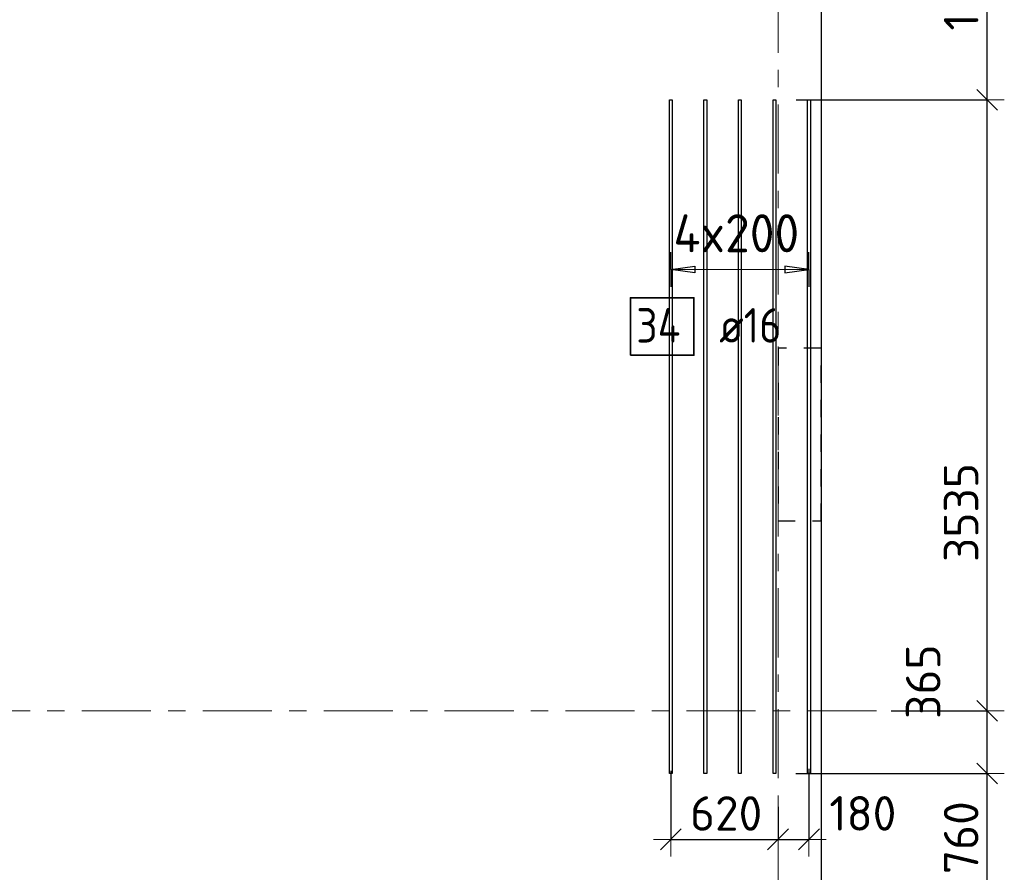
# Model space of a CAD drawing. Header units: metres. Extents: x -38 to 107, y -15 to 21.
# Tile 35 of 254: x 57.21 to 62.91, y 2.37 to 7.3. Entities that reach past the tile are written whole.
import ezdxf

# ---------------------------------------------------------------- set-up
doc = ezdxf.new("R2010")
doc.units = ezdxf.units.M
doc.header["$PDMODE"] = 65
for name, pattern in [('______11', [0.5, 0.4, -0.05, 0, -0.05]), ('______2', [0.0405, 0.03, -0.0105]), ('______5', [1.1, 0.8, -0.1, 0.1, -0.1])]:
    doc.linetypes.add(name, pattern=pattern)
for name, color, linetype, lineweight in [('XR$1$Осевая линия (1)', 7, '______5', 13), ('XR$5$Перекрытие (1)', 7, 'Continuous', 35), ('XR$5$Размерная линия (1)', 7, 'Continuous', 13)]:
    doc.layers.add(name, color=color, linetype=linetype, lineweight=lineweight)
doc.layers.add('XR$5$Арм.стержн.Доп. Арм верхн.зоны Х', color=7, linetype='Continuous', lineweight=35, true_color=0x8c8cff)
doc.layers.add('XR$7$Стена_ бетон несущ.', color=7, linetype='Continuous', lineweight=70, true_color=0xb4b496)
doc.styles.add('ISOCPEUR', font='txt')
doc.dimstyles.new('DIMSTYLE_3', dxfattribs={"dimtxt": 0.2, "dimasz": 0.2, "dimexe": 0, "dimexo": 0, "dimgap": 0.1, "dimtad": 2, "dimdec": 0, "dimlfac": 1000, "dimrnd": 5, "dimzin": 12, "dimdsep": 46, "dimtxsty": 'ISOCPEUR', "dimblk1": 'ALL_ML_STRICH', "dimblk2": 'ALL_ML_STRICH', "dimsah": 1, "dimcen": 0, "dimclrd": 7, "dimclre": 256, "dimclrt": 7, "dimadec": 0, "dimazin": 0, "dimtfac": 1, "dimtdec": 0, "dimtix": 1, "dimtmove": 2, "dimatfit": 3, "dimfxl": 0, "dimtzin": 0, "dimlwd": 0, "dimlwe": -3, "dimarcsym": 0})
doc.dimstyles.new('DIMSTYLE_37', dxfattribs={"dimtxt": 0.2, "dimasz": 0.2, "dimexe": 0, "dimexo": 0, "dimgap": 0.1, "dimtad": 2, "dimdec": 0, "dimlfac": 1000, "dimrnd": 5, "dimzin": 12, "dimdsep": 46, "dimtxsty": 'ISOCPEUR', "dimblk1": 'ALL_ML_STRICH', "dimblk2": 'ALL_ML_STRICH', "dimsah": 1, "dimcen": 0, "dimclrd": 7, "dimclre": 256, "dimclrt": 7, "dimadec": 0, "dimazin": 0, "dimtfac": 1, "dimtdec": 0, "dimtix": 1, "dimtmove": 2, "dimatfit": 3, "dimfxl": 0, "dimtvp": 1.2, "dimtzin": 0, "dimlwd": 0, "dimlwe": -3, "dimarcsym": 0})

# ---------------------------------------------------------------- blocks, each defined once
blk = doc.blocks.new('ALL_ML_STRICH')
at = {"color": 0, "linetype": 'ByBlock', "lineweight": -2}
for p, q in [((-0.3, -0.3), (0.3, 0.3)), ((0, -0.5), (0, 0.5)), ((-1, 0), (0.5, 0))]:
    blk.add_line(p, q, dxfattribs=at)
blk = doc.blocks.new('*D720')
at = {"layer": 'DEFPOINTS', "color": 7, "linetype": 'Continuous', "lineweight": 13, "transparency": 33554687}
for p in [(60.9793, 2.9732), (61.6, 2.7645), (60.9793, 2.5567)]:
    blk.add_point(p, dxfattribs=at)
at = {"layer": 'XR$5$Размерная линия (1)', "color": 9, "linetype": 'Continuous', "lineweight": -2, "true_color": 0xc7c7c7, "transparency": 33554687}
for p, q in [((60.9793, 2.9532), (60.9793, 2.5567)), ((61.6, 2.7445), (61.6, 2.5567))]:
    blk.add_line(p, q, dxfattribs=at)
at = {"layer": 'XR$5$Размерная линия (1)', "color": 7, "linetype": 'Continuous', "lineweight": -2, "transparency": 33554687}
blk.add_line((60.9793, 2.5567), (61.6, 2.5567), dxfattribs=at)
at = {"layer": 'XR$5$Размерная линия (1)', "color": 7, "linetype": 'Continuous', "lineweight": 13, "transparency": 33554687, "xscale": 0.2, "yscale": 0.2, "zscale": 0.2, "rotation": 180}
blk.add_blockref('ALL_ML_STRICH', (60.9793, 2.5567), dxfattribs=at)
at = {"layer": 'XR$5$Размерная линия (1)', "color": 7, "linetype": 'Continuous', "lineweight": 13, "transparency": 33554687, "xscale": 0.2, "yscale": 0.2, "zscale": 0.2}
blk.add_blockref('ALL_ML_STRICH', (61.6, 2.5567), dxfattribs=at)
at = {"layer": 'XR$5$Размерная линия (1)', "color": 7, "linetype": 'Continuous', "lineweight": 13, "transparency": 33554687, "insert": (61.2997, 2.7067), "char_height": 0.2, "width": 0.6, "attachment_point": 5, "style": 'ISOCPEUR'}
blk.add_mtext('\\A1;{620}', dxfattribs=at)
blk = doc.blocks.new('*D721')
at = {"layer": 'DEFPOINTS', "color": 7, "linetype": 'Continuous', "lineweight": 13, "transparency": 33554687}
for p in [(61.7793, 2.9851), (61.6, 2.7645), (61.6, 2.5567)]:
    blk.add_point(p, dxfattribs=at)
at = {"layer": 'XR$5$Размерная линия (1)', "color": 9, "linetype": 'Continuous', "lineweight": -2, "true_color": 0xc7c7c7, "transparency": 33554687}
for p, q in [((61.7793, 2.9651), (61.7793, 2.5567)), ((61.6, 2.7445), (61.6, 2.5567))]:
    blk.add_line(p, q, dxfattribs=at)
at = {"layer": 'XR$5$Размерная линия (1)', "color": 7, "linetype": 'Continuous', "lineweight": -2, "transparency": 33554687}
blk.add_line((61.6, 2.5567), (61.7793, 2.5567), dxfattribs=at)
at = {"layer": 'XR$5$Размерная линия (1)', "color": 7, "linetype": 'Continuous', "lineweight": 13, "transparency": 33554687, "xscale": 0.2, "yscale": 0.2, "zscale": 0.2, "rotation": 180}
blk.add_blockref('ALL_ML_STRICH', (61.6, 2.5567), dxfattribs=at)
at = {"layer": 'XR$5$Размерная линия (1)', "color": 7, "linetype": 'Continuous', "lineweight": 13, "transparency": 33554687, "xscale": 0.2, "yscale": 0.2, "zscale": 0.2}
blk.add_blockref('ALL_ML_STRICH', (61.7793, 2.5567), dxfattribs=at)
at = {"layer": 'XR$5$Размерная линия (1)', "color": 7, "linetype": 'Continuous', "lineweight": 13, "transparency": 33554687, "insert": (62.0909, 2.7071), "char_height": 0.2, "width": 0.6, "attachment_point": 5, "style": 'ISOCPEUR'}
blk.add_mtext('\\A1;{180}', dxfattribs=at)
blk = doc.blocks.new('*D728')
at = {"layer": 'DEFPOINTS', "color": 7, "linetype": 'Continuous', "lineweight": 13, "transparency": 33554687}
for p in [(61.6839, 2.9374), (61.806, 2.1752), (62.81, 2.1752)]:
    blk.add_point(p, dxfattribs=at)
at = {"layer": 'XR$5$Размерная линия (1)', "color": 9, "linetype": 'Continuous', "lineweight": -2, "true_color": 0xc7c7c7, "transparency": 33554687}
for p, q in [((61.7039, 2.9374), (62.81, 2.9374)), ((61.826, 2.1752), (62.81, 2.1752))]:
    blk.add_line(p, q, dxfattribs=at)
at = {"layer": 'XR$5$Размерная линия (1)', "color": 7, "linetype": 'Continuous', "lineweight": -2, "transparency": 33554687}
blk.add_line((62.81, 2.1752), (62.81, 2.9374), dxfattribs=at)
at = {"layer": 'XR$5$Размерная линия (1)', "color": 7, "linetype": 'Continuous', "lineweight": 13, "transparency": 33554687, "xscale": 0.2, "yscale": 0.2, "zscale": 0.2}
for p, rotation in [((62.81, 2.9374), 90), ((62.81, 2.1752), 270)]:
    blk.add_blockref('ALL_ML_STRICH', p, dxfattribs=dict(at, rotation=rotation))
at = {"layer": 'XR$5$Размерная линия (1)', "color": 7, "linetype": 'Continuous', "lineweight": 13, "transparency": 33554687, "insert": (62.66, 2.5663), "char_height": 0.2, "width": 0.6, "attachment_point": 5, "rotation": 90, "style": 'ISOCPEUR'}
blk.add_mtext('\\A1;{760}', dxfattribs=at)
blk = doc.blocks.new('*D729')
at = {"layer": 'DEFPOINTS', "color": 7, "linetype": 'Continuous', "lineweight": 13, "transparency": 33554687}
for p in [(62.2351, 3.3), (61.6839, 2.9374), (62.81, 2.9374)]:
    blk.add_point(p, dxfattribs=at)
at = {"layer": 'XR$5$Размерная линия (1)', "color": 9, "linetype": 'Continuous', "lineweight": -2, "true_color": 0xc7c7c7, "transparency": 33554687}
for p, q in [((62.2551, 3.3), (62.81, 3.3)), ((61.7039, 2.9374), (62.81, 2.9374))]:
    blk.add_line(p, q, dxfattribs=at)
at = {"layer": 'XR$5$Размерная линия (1)', "color": 7, "linetype": 'Continuous', "lineweight": -2, "transparency": 33554687}
blk.add_line((62.81, 2.9374), (62.81, 3.3), dxfattribs=at)
at = {"layer": 'XR$5$Размерная линия (1)', "color": 7, "linetype": 'Continuous', "lineweight": 13, "transparency": 33554687, "xscale": 0.2, "yscale": 0.2, "zscale": 0.2}
for p, rotation in [((62.81, 3.3), 90), ((62.81, 2.9374), 270)]:
    blk.add_blockref('ALL_ML_STRICH', p, dxfattribs=dict(at, rotation=rotation))
at = {"layer": 'XR$5$Размерная линия (1)', "color": 7, "linetype": 'Continuous', "lineweight": 13, "transparency": 33554687, "insert": (62.4404, 3.4696), "char_height": 0.2, "width": 0.6, "attachment_point": 5, "rotation": 90, "style": 'ISOCPEUR'}
blk.add_mtext('\\A1;{365}', dxfattribs=at)
blk = doc.blocks.new('*D730')
at = {"layer": 'DEFPOINTS', "color": 7, "linetype": 'Continuous', "lineweight": 13, "transparency": 33554687}
for p in [(61.686, 6.8374), (62.2351, 3.3), (62.81, 3.3)]:
    blk.add_point(p, dxfattribs=at)
at = {"layer": 'XR$5$Размерная линия (1)', "color": 9, "linetype": 'Continuous', "lineweight": -2, "true_color": 0xc7c7c7, "transparency": 33554687}
for p, q in [((61.706, 6.8374), (62.81, 6.8374)), ((62.2551, 3.3), (62.81, 3.3))]:
    blk.add_line(p, q, dxfattribs=at)
at = {"layer": 'XR$5$Размерная линия (1)', "color": 7, "linetype": 'Continuous', "lineweight": -2, "transparency": 33554687}
blk.add_line((62.81, 3.3), (62.81, 6.8374), dxfattribs=at)
at = {"layer": 'XR$5$Размерная линия (1)', "color": 7, "linetype": 'Continuous', "lineweight": 13, "transparency": 33554687, "xscale": 0.2, "yscale": 0.2, "zscale": 0.2}
for p, rotation in [((62.81, 6.8374), 90), ((62.81, 3.3), 270)]:
    blk.add_blockref('ALL_ML_STRICH', p, dxfattribs=dict(at, rotation=rotation))
at = {"layer": 'XR$5$Размерная линия (1)', "color": 7, "linetype": 'Continuous', "lineweight": 13, "transparency": 33554687, "insert": (62.66, 4.4487), "char_height": 0.2, "width": 0.8, "attachment_point": 5, "rotation": 90, "style": 'ISOCPEUR'}
blk.add_mtext('\\A1;{3535}', dxfattribs=at)
blk = doc.blocks.new('*D731')
at = {"layer": 'DEFPOINTS', "color": 7, "linetype": 'Continuous', "lineweight": 13, "transparency": 33554687}
for p in [(61.7092, 8.0974), (61.686, 6.8374), (62.81, 6.8374)]:
    blk.add_point(p, dxfattribs=at)
at = {"layer": 'XR$5$Размерная линия (1)', "color": 9, "linetype": 'Continuous', "lineweight": -2, "true_color": 0xc7c7c7, "transparency": 33554687}
for p, q in [((61.7292, 8.0974), (62.81, 8.0974)), ((61.706, 6.8374), (62.81, 6.8374))]:
    blk.add_line(p, q, dxfattribs=at)
at = {"layer": 'XR$5$Размерная линия (1)', "color": 7, "linetype": 'Continuous', "lineweight": -2, "transparency": 33554687}
blk.add_line((62.81, 6.8374), (62.81, 8.0974), dxfattribs=at)
at = {"layer": 'XR$5$Размерная линия (1)', "color": 7, "linetype": 'Continuous', "lineweight": 13, "transparency": 33554687, "xscale": 0.2, "yscale": 0.2, "zscale": 0.2}
for p, rotation in [((62.81, 8.0974), 90), ((62.81, 6.8374), 270)]:
    blk.add_blockref('ALL_ML_STRICH', p, dxfattribs=dict(at, rotation=rotation))
at = {"layer": 'XR$5$Размерная линия (1)', "color": 7, "linetype": 'Continuous', "lineweight": 13, "transparency": 33554687, "insert": (62.66, 7.4974), "char_height": 0.2, "width": 0.8, "attachment_point": 5, "rotation": 90, "style": 'ISOCPEUR'}
blk.add_mtext('\\A1;{1260}', dxfattribs=at)

msp = doc.modelspace()

# ---------------------------------------------------------------- linework, layer by layer
at = {"layer": 'XR$1$Осевая линия (1)', "color": 253, "linetype": '______11', "lineweight": 13, "true_color": 0xa0a0a0, "transparency": 33554687}
for p, q in [((61.6, -3.39), (61.6, 19.78)), ((-2.63, 3.3), (62.6, 3.3))]:
    msp.add_line(p, q, dxfattribs=at)
at = {"layer": 'XR$5$Арм.стержн.Доп. Арм верхн.зоны Х', "color": 253, "linetype": 'Continuous', "lineweight": -3, "true_color": 0xa0a0a0, "transparency": 33554687}
for p, q in [((60.9793, 5.855), (60.9793, 5.955)), ((61.7793, 5.855), (61.7793, 5.955)), ((60.9793, 5.855), (60.9793, 5.755)), ((61.7793, 5.855), (61.7793, 5.755))]:
    msp.add_line(p, q, dxfattribs=at)
at = {"layer": 'XR$5$Арм.стержн.Доп. Арм верхн.зоны Х', "color": 7, "linetype": 'Continuous', "lineweight": 25, "transparency": 33554687}
for p, q in [((60.9793, 5.855), (61.1193, 5.875)), ((61.1193, 5.875), (61.1193, 5.835)), ((61.7793, 5.855), (61.6393, 5.875)), ((61.6393, 5.875), (61.6393, 5.835)), ((61.1193, 5.835), (60.9793, 5.855)), ((61.6393, 5.835), (61.7793, 5.855))]:
    msp.add_line(p, q, dxfattribs=at)
at = {"layer": 'XR$5$Арм.стержн.Доп. Арм верхн.зоны Х', "color": 7, "linetype": 'Continuous', "lineweight": 13, "transparency": 33554687}
for p, q in [((60.9793, 5.855), (60.9793, 5.855)), ((60.9793, 5.855), (61.7793, 5.855)), ((61.7793, 5.855), (61.7793, 5.855))]:
    msp.add_line(p, q, dxfattribs=at)
at = {"layer": 'XR$5$Арм.стержн.Доп. Арм верхн.зоны Х', "color": 7, "linetype": 'Continuous', "lineweight": 25, "transparency": 33554687}
for points in [[(60.9713, 2.9374), (60.9713, 6.8374), (60.9873, 6.8374), (60.9873, 2.9374), (60.9713, 2.9374)], [(61.1713, 2.9374), (61.1713, 6.8374), (61.1873, 6.8374), (61.1873, 2.9374), (61.1713, 2.9374)], [(61.3713, 2.9374), (61.3713, 6.8374), (61.3873, 6.8374), (61.3873, 2.9374), (61.3713, 2.9374)], [(61.5713, 2.9374), (61.5713, 6.8374), (61.5873, 6.8374), (61.5873, 2.9374), (61.5713, 2.9374)], [(61.7713, 2.9374), (61.7713, 6.8374), (61.7873, 6.8374), (61.7873, 2.9374), (61.7713, 2.9374)]]:
    msp.add_lwpolyline(points, dxfattribs=at)
at = {"layer": 'XR$5$Арм.стержн.Доп. Арм верхн.зоны Х', "color": 7, "linetype": 'Continuous', "lineweight": 35, "transparency": 33554687}
msp.add_lwpolyline([(60.746, 5.3585), (61.1127, 5.3585), (61.1127, 5.6919), (60.746, 5.6919), (60.746, 5.3585)], dxfattribs=at)
at = {"layer": 'XR$5$Перекрытие (1)', "color": 7, "linetype": 'Continuous', "lineweight": 25, "transparency": 33554687}
msp.add_line((61.85, 16.6502), (61.85, -0.2498), dxfattribs=at)
at = {"layer": 'XR$7$Стена_ бетон несущ.', "color": 253, "linetype": '______2', "lineweight": -3, "true_color": 0xa0a0a0, "transparency": 33554687}
for p, q in [((61.6, 5.4), (61.6, 4.4)), ((61.85, 5.4), (61.6, 5.4)), ((61.85, 4.4), (61.85, 5.4)), ((61.6, 4.4), (61.85, 4.4))]:
    msp.add_line(p, q, dxfattribs=at)

# ---------------------------------------------------------------- texts
at = {"layer": 'XR$5$Арм.стержн.Доп. Арм верхн.зоны Х', "color": 7, "linetype": 'Continuous', "lineweight": 13, "transparency": 33554687, "insert": (60.9943, 5.955), "char_height": 0.22, "width": 0.895564, "attachment_point": 7, "style": 'ISOCPEUR'}
msp.add_mtext('\\W0.95;4x200', dxfattribs=at)
at = {"layer": 'XR$5$Арм.стержн.Доп. Арм верхн.зоны Х', "color": 7, "linetype": 'Continuous', "lineweight": 25, "transparency": 33554687, "char_height": 0.2, "attachment_point": 7, "style": 'ISOCPEUR'}
for s, insert, width in [('\\W0.88;34', (60.7794, 5.4319), 0.387995), ('\\W0.89; ø16 ', (61.146, 5.4319), 0.749105)]:
    msp.add_mtext(s, dxfattribs=dict(at, insert=insert, width=width))

# ---------------------------------------------------------------- dimensions: what is measured, and where the dimension line sits
at = {"layer": 'XR$5$Размерная линия (1)', "color": 7, "linetype": 'Continuous', "lineweight": 13, "transparency": 33554687}
for base, p1, p2, dimstyle, picture, middle in [((62.81, 8.0974), (61.706, 6.8374), (61.7292, 8.0974), 'DIMSTYLE_3', '*D731', (62.66, 7.4974)), ((62.81, 6.8374), (62.2551, 3.3), (61.706, 6.8374), 'DIMSTYLE_3', '*D730', (62.66, 4.4487)), ((62.81, 3.3), (61.7039, 2.9374), (62.2551, 3.3), 'DIMSTYLE_37', '*D729', (62.4404, 3.4696)), ((62.81, 2.9374), (61.826, 2.1752), (61.7039, 2.9374), 'DIMSTYLE_3', '*D728', (62.66, 2.5663))]:
    dim = msp.add_linear_dim(base=base, p1=p1, p2=p2, angle=90, dimstyle=dimstyle, override={"dimpost": '<>', "dimclrd": 7, "dimclre": 9, "dimclrt": 7, "dimlwd": 0, "dimlwe": 65533}, dxfattribs=at)
    dim.commit()
    dim.dimension.update_dxf_attribs({"geometry": picture, "text_midpoint": middle, "dimtype": 160})
for base, p1, p2, dimstyle, picture, middle in [((61.6, 2.5567), (60.9793, 2.9532), (61.6, 2.7445), 'DIMSTYLE_3', '*D720', (61.2997, 2.7067)), ((61.7793, 2.5567), (61.6, 2.7445), (61.7793, 2.9651), 'DIMSTYLE_37', '*D721', (62.0909, 2.7071))]:
    dim = msp.add_linear_dim(base=base, p1=p1, p2=p2, dimstyle=dimstyle, override={"dimpost": '<>', "dimclrd": 7, "dimclre": 9, "dimclrt": 7, "dimlwd": 0, "dimlwe": 65533}, dxfattribs=at)
    dim.commit()
    dim.dimension.update_dxf_attribs({"geometry": picture, "text_midpoint": middle, "dimtype": 160})

doc.saveas('drawing.dxf')
